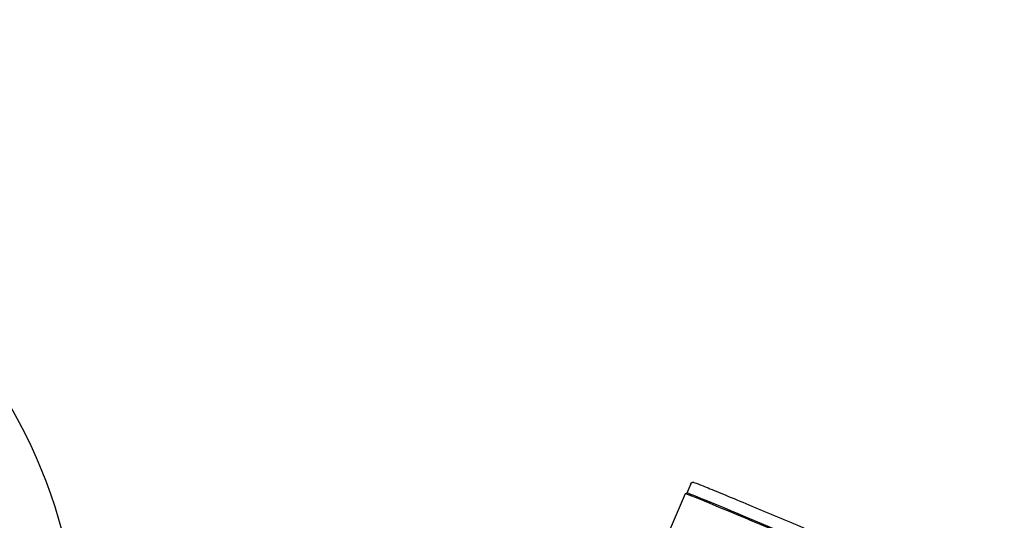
# Model space of a CAD drawing. Header units: inches. Extents: x 36 to 1719, y -84 to 1122.
# Tile 54 of 256: x 424.5 to 429.15, y 324.16 to 326.52. Entities that reach past the tile are written whole.
import ezdxf

# ---------------------------------------------------------------- set-up
doc = ezdxf.new("R2010")
doc.units = ezdxf.units.IN
doc.header["$LTSCALE"] = 48
doc.header["$MEASUREMENT"] = 0
doc.layers.add('Visible (ANSI)', color=7, linetype='Continuous', lineweight=30)

msp = doc.modelspace()

# ---------------------------------------------------------------- linework, layer by layer
at = {"layer": 'Visible (ANSI)'}
for p, q in [((427.66837, 324.33082), (427.64999, 324.28732)), ((427.64225, 324.28416), (427.56258, 324.09558)), ((427.65002, 324.28733), (427.64228, 324.28419))]:
    msp.add_line(p, q, dxfattribs=at)
msp.add_circle((420.3504, 317.86139), 23.75, dxfattribs=at)
msp.add_arc((422.40253, 323.49955), 2.375, 325.61511, 60.80152, dxfattribs=at)
for centre, major_axis, start_param, end_param in [((428.04118, 324.11563), (0.39894, -0.16853), 0, 3.1415926), ((428.04348, 324.12107), (0.3935, -0.16623), 0.0100012, 3.1315914)]:
    msp.add_ellipse(centre, major_axis=major_axis, ratio=0.0100006, start_param=start_param, end_param=end_param, dxfattribs=at)
msp.add_open_spline([(427.66837, 324.33082), (427.66889, 324.33205), (427.66963, 324.33318), (427.6713, 324.33507), (427.67223, 324.33578), (427.67409, 324.33693), (427.67497, 324.33727), (427.67659, 324.33779), (427.67728, 324.33791), (427.6786, 324.33808), (427.67914, 324.33808), (427.6804, 324.33807), (427.68089, 324.338), (427.68257, 324.33775), (427.68315, 324.33757), (427.68905, 324.33589), (427.69798, 324.33242), (427.72971, 324.31991), (427.75192, 324.31094), (427.80621, 324.28874), (427.83819, 324.27554), (427.90879, 324.2462), (427.94739, 324.23008), (428.02731, 324.19652), (428.06862, 324.17909), (428.14979, 324.1447), (428.18963, 324.12774), (428.26381, 324.09601), (428.29814, 324.08123), (428.35783, 324.05536), (428.38317, 324.04427), (428.42239, 324.02686), (428.43613, 324.0206), (428.44583, 324.01586), (428.44745, 324.01504), (428.4495, 324.01389), (428.45008, 324.01358), (428.45145, 324.01261), (428.45197, 324.0123), (428.45328, 324.0109), (428.45359, 324.01055), (428.45441, 324.00945), (428.45498, 324.00862), (428.4559, 324.00619), (428.45626, 324.00488), (428.45632, 324.00191), (428.45611, 324.00039), (428.45551, 323.99874), (428.45544, 323.99855), (428.45536, 323.99836)], degree=3, knots=[4.7253538, 4.7253538, 4.7253538, 4.7253538, 4.7287448, 4.7287448, 4.7324651, 4.7324651, 4.7370181, 4.7370181, 4.7425617, 4.7425617, 4.7500827, 4.7500827, 4.7637703, 4.7637703, 4.8059261, 4.8059261, 5.1200853, 5.1200853, 5.4430676, 5.4430676, 5.7635693, 5.7635693, 6.0837483, 6.0837483, 6.40385, 6.40385, 6.7239437, 6.7239437, 7.0440853, 7.0440853, 7.3644231, 7.3644231, 7.6858667, 7.6858667, 7.7764066, 7.7764066, 7.8216765, 7.8216765, 7.8443115, 7.8443115, 7.8500463, 7.8500463, 7.8574111, 7.8574111, 7.8624933, 7.8624933, 7.8664278, 7.8664278, 7.8669464, 7.8669464, 7.8669464, 7.8669464], dxfattribs=at)

doc.saveas('drawing.dxf')
